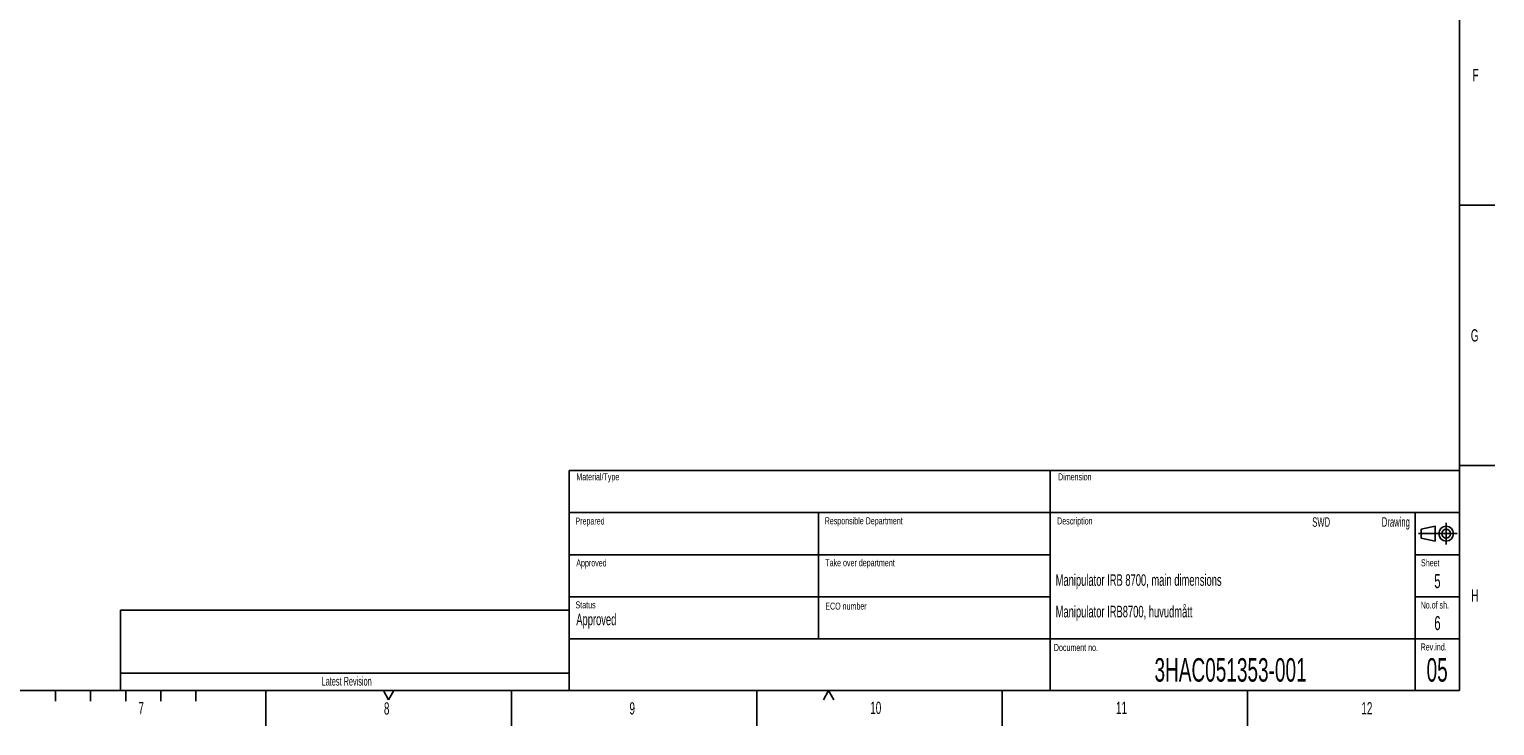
# Model space of a CAD drawing. Extents: x 0 to 8410, y 0 to 5940.
# Tile 32 of 110: x 4230 to 8410, y 0 to 1987. Entities that reach past the tile are written whole.
import ezdxf

# ---------------------------------------------------------------- set-up
doc = ezdxf.new("R2010")
doc.units = 0
doc.header["$LTSCALE"] = 10
doc.linetypes.add('CENTERX2', pattern=[20.32, 12.7, -2.54, 2.54, -2.54])
doc.layers.get('0').update_dxf_attribs({"linetype": 'CONTINUOUS'})
doc.styles.add('SLDTEXTSTYLE0', font='TXT', dxfattribs={"width": 0.605})

msp = doc.modelspace()

# ---------------------------------------------------------------- linework, layer by layer
at = {"color": 7, "linetype": 'CONTINUOUS'}
for p, q in [((8310, 5840), (8310, 100)), ((8310, 1485), (8410, 1485)), ((5770, 728), (8310, 728)), ((5770, 728), (5770, 608)), ((7142, 608), (7142, 728)), ((8310, 742.5), (8410, 742.5)), ((5770, 608), (8310, 608)), ((5770, 608), (5770, 100)), ((6481, 608), (6481, 248)), ((7142, 608), (7142, 248)), ((8183, 608), (8183, 100)), ((8200.5, 560.5), (8240.5, 569)), ((8200.5, 535.5), (8200.5, 560.5)), ((8240.5, 569), (8240.5, 527)), ((8200.5, 535.5), (8240.5, 527)), ((5770, 488), (7142, 488)), ((8183, 488), (8310, 488)), ((5770, 368), (7142, 368)), ((8183, 368), (8310, 368)), ((5770, 330), (4490, 330)), ((4490, 330), (4490, 150)), ((5770, 248), (8310, 248)), ((7142, 248), (7142, 100)), ((4490, 150), (5770, 150)), ((4490, 150), (4490, 100)), ((200, 100), (8310, 100)), ((4305, 100), (4305, 70)), ((4405, 100), (4405, 70)), ((4505, 100), (4505, 70)), ((4605, 100), (4605, 70)), ((4705, 100), (4705, 70)), ((4905, 0), (4905, 100)), ((5240, 100), (5255, 74.019238)), ((5255, 74.019238), (5270, 100)), ((5605, 0), (5605, 100)), ((6305, 100), (6305, 0)), ((6510, 100), (6495, 74.019238)), ((6510, 100), (6525, 74.019238)), ((7005, 100), (7005, 0)), ((7705, 100), (7705, 0))]:
    msp.add_line(p, q, dxfattribs=at)
at = {"color": 7, "linetype": 'CENTERX2'}
for p, q in [((8192.5, 548), (8302.5, 548)), ((8271.5, 579), (8271.5, 517))]:
    msp.add_line(p, q, dxfattribs=at)
at = {"color": 7, "linetype": 'CONTINUOUS'}
for radius in [21, 12.5]:
    msp.add_circle((8271.5, 548), radius, dxfattribs=at)

# ---------------------------------------------------------------- texts
at = {"color": 7, "linetype": 'CONTINUOUS', "style": 'SLDTEXTSTYLE0'}
for s, insert, char_height, attachment_point in [('F', (8346.714172, 1874.185784), 35, 1), ('G', (8341.937771, 1131.260096), 35, 1), ('Material/Type', (5790.38301, 720.306481), 20, 1), ('Dimension', (7164.481894, 720.19178), 20, 1), ('Prepared', (5787.858027, 594.106493), 20, 1), ('Responsible Department', (6498.803692, 594.70134), 20, 1), ('Description', (7161.759361, 594.275691), 20, 1), ('SWD', (7940.444696, 594.597379), 27, 3), ('Drawing', (8168.070144, 594.849589), 27, 3), ('Approved', (5790.214373, 474.434388), 20, 1), ('Take over department', (6500.544855, 475.011651), 20, 1), ('Sheet', (8199.750558, 474.866613), 20, 1), ('Manipulator IRB 8700, main dimensions', (7157.6325, 432.173603), 33, 1), ('5', (8246.638688, 432.456244), 40, 2), ('H', (8342.978648, 388.929958), 35, 1), ('Status', (5788.061817, 354.760112), 20, 1), ('ECO number', (6500.544855, 351.204558), 20, 1), ('Manipulator IRB8700, huvudmått', (7157.629226, 342.099653), 33, 1), ('No.of sh.', (8198.747149, 354.407148), 20, 1), ('Approved', (5790.29438, 319.66263), 33, 1), ('6', (8246.783658, 312.701969), 40, 2), ('Document no.', (7152.552708, 233.145703), 20, 1), ('Rev.ind.', (8198.70228, 234.625979), 20, 1), ('3HAC051353-001', (7656.587257, 192.734832), 67, 2), ('05', (8245.862197, 192.779059), 67, 2), ('Latest Revision', (5135.192281, 139.412565), 25, 2), ('7', (4541.331658, 67.761568), 35, 1), ('8', (5241.557997, 66.675862), 35, 1), ('9', (5941.962575, 66.934424), 35, 1), ('10', (6628.718231, 68.441548), 35, 1), ('11', (7329.690622, 68.540145), 35, 1), ('12', (8029.67235, 67.169179), 35, 1)]:
    msp.add_mtext(s, dxfattribs=dict(at, insert=insert, char_height=char_height, attachment_point=attachment_point))

doc.saveas('drawing.dxf')
